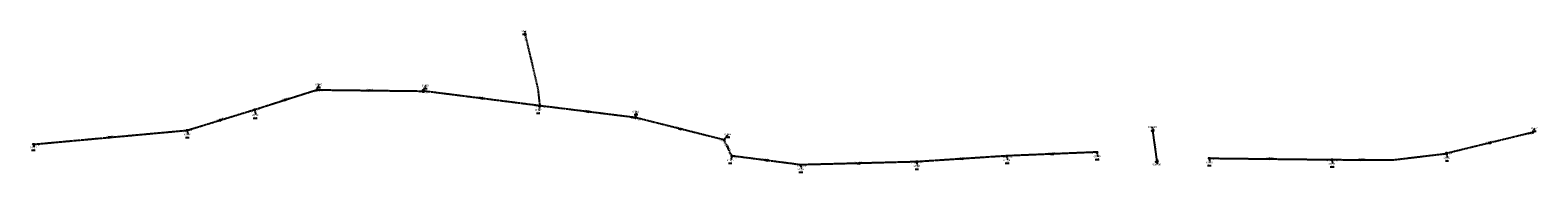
# Model space of a CAD drawing. Extents: x 188323 to 208361, y 565368 to 574910.
# Tile 13 of 256: x 197228 to 198404, y 566180 to 566291. Entities that reach past the tile are written whole.
import ezdxf

# ---------------------------------------------------------------- set-up
doc = ezdxf.new("R2010")
doc.units = 0
doc.linetypes.add('DASHDOT', pattern=[1, 0.5, -0.25, 0, -0.25])
doc.linetypes.add('DASHED', pattern=[0.75, 0.5, -0.25])
doc.layers.get('0').update_dxf_attribs({"linetype": 'CONTINUOUS'})
for name, color, linetype in [('RIO-AFM', 7, 'CONTINUOUS'), ('RIO-BOK', 7, 'CONTINUOUS'), ('RIO-KNP', 7, 'CONTINUOUS'), ('RIO-KNR', 7, 'CONTINUOUS'), ('RIO-LAG', 7, 'CONTINUOUS'), ('RIO-LAG_2B', 7, 'DASHED'), ('RIO-LEN', 7, 'CONTINUOUS'), ('RIO-MVD', 1, 'CONTINUOUS'), ('RIO-VRB', 6, 'DASHDOT'), ('RIO-VRH', 7, 'CONTINUOUS')]:
    doc.layers.add(name, color=color, linetype=linetype)
doc.styles.add('RIO-TXT', font='isocp.shx')

# ---------------------------------------------------------------- blocks, each defined once
blk = doc.blocks.new('L_VHR')
blk.add_lwpolyline([(-0.5, 0), (0.5, 0), (-0.5, 0.15), (-0.5, -0.15), (0.5, 0)])
blk = doc.blocks.new('K_IPD')
blk.add_lwpolyline([(-0.496027, 0.307994), (0.503973, 0.307994), (0.003973, -0.558031)], close=True)
blk.add_solid([(-0.496027, 0.307994), (0.503973, 0.307994), (0.003973, -0.558031)])
at = {"style": 'RIO-TXT', "flags": 1}
blk.add_attdef('KNOOPNAAM', (2, 2), '', height=1, dxfattribs=at)
blk = doc.blocks.new('K_PUN')
blk.add_lwpolyline([(0.5, 0.5), (-0.5, 0.5), (-0.5, -0.5), (0.5, -0.5)], close=True)
blk.add_solid([(-0.5, -0.5), (0.5, 0.5), (0.5, -0.5)])
at = {"style": 'RIO-TXT', "flags": 1}
blk.add_attdef('KNOOPNAAM', (2, 2), '', height=1, dxfattribs=at)
blk = doc.blocks.new('K_UTB')
blk.add_lwpolyline([(0.5, 0.15), (0.5, -0.3), (-0.5, -0.3), (-0.5, 0.15), (-0.45, 0.15), (-0.45, -0.25), (0, -0.25), (0.45, -0.25), (0.45, 0.15)], close=True)
blk.add_lwpolyline([(0.85, 0.6), (0.55, 0.65), (0.614828, 0.459583), (0.850842, 0.598937)])
blk.add_arc((0.85, -0.25), 0.85, 90, 180)
at = {"style": 'RIO-TXT', "flags": 1}
blk.add_attdef('KNOOPNAAM', (2, 2), '', height=1, dxfattribs=at)

msp = doc.modelspace()

# ---------------------------------------------------------------- linework, layer by layer
at = {"layer": 'RIO-LAG'}
msp.add_line((198103.296, 566212.48), (198106.512, 566188.288), dxfattribs=at)
at = {"layer": 'RIO-LAG_2B'}
for p, q in [((197402.864, 566228.928), (197451.328, 566244.352)), ((197451.328, 566244.352), (197534.432, 566243.392)), ((197625.264, 566231.872), (197534.432, 566243.392)), ((197350.192, 566212.736), (197402.864, 566228.928)), ((197700.08, 566222.592), (197625.264, 566231.872)), ((197769.024, 566205.184), (197700.08, 566222.592)), ((197230.352, 566201.792), (197350.192, 566212.736)), ((198399.84, 566211.072), (198332.512, 566194.624)), ((197775.072, 566192.704), (197769.024, 566205.184)), ((197828.688, 566185.728), (197775.072, 566192.704)), ((197919.168, 566188.096), (197828.688, 566185.728)), ((197989.424, 566192.704), (197919.168, 566188.096)), ((198059.776, 566195.648), (197989.424, 566192.704)), ((198147.312, 566190.912), (198243.056, 566189.824))]:
    msp.add_line(p, q, dxfattribs=at)
for points in [[(197613.856, 566287.488), (197623.792, 566245.12), (197625.264, 566231.872)], [(198243.056, 566189.824), (198290.32, 566189.568), (198332.512, 566194.624)]]:
    msp.add_lwpolyline(points, dxfattribs=at)
at = {"layer": 'RIO-VRB'}
for p, q in [((197613.85, 566287.48), (197613.8497, 566290.255)), ((197451.32, 566244.38), (197453.3571, 566248.6093)), ((197534.44, 566243.39), (197536.4771, 566247.6193)), ((197402.87, 566228.91), (197403.7506, 566224.612)), ((197625.26, 566231.86), (197624.5542, 566228.5466)), ((197700.08, 566222.62), (197700.7871, 566227.3332)), ((197350.19, 566212.73), (197350.8971, 566209.4168)), ((198103.3, 566212.51), (198103.2997, 566215.285)), ((198399.84, 566211.06), (198401.3772, 566214.4232)), ((197230.35, 566201.81), (197230.8835, 566199.4816)), ((197769.02, 566205.19), (197772.2818, 566209.778)), ((197775.08, 566192.73), (197774.3742, 566189.4166)), ((197919.17, 566188.12), (197919.8771, 566184.8068)), ((197989.43, 566192.7), (197990.1371, 566189.3868)), ((198059.77, 566195.63), (198060.4771, 566192.3168)), ((198106.51, 566188.26), (198107.0435, 566185.9316)), ((198147.31, 566190.89), (198148.0171, 566187.5768)), ((198243.06, 566189.85), (198243.7671, 566186.5368)), ((198332.51, 566194.63), (198333.2171, 566191.3168)), ((197828.69, 566185.7), (197829.3971, 566182.3868))]:
    msp.add_line(p, q, dxfattribs=at)

# ---------------------------------------------------------------- block references
at = {"layer": 'RIO-KNP', "xscale": 1.25, "yscale": 1.25, "zscale": 1.25}
for name, p in [('K_IPD', (197613.856, 566287.488)), ('K_IPD', (197451.328, 566244.352)), ('K_PUN', (197534.432, 566243.392)), ('K_IPD', (197402.864, 566228.928)), ('K_IPD', (197625.264, 566231.872)), ('K_IPD', (197700.08, 566222.592)), ('K_IPD', (197350.192, 566212.736)), ('K_UTB', (198103.296, 566212.48)), ('K_IPD', (198399.84, 566211.072)), ('K_IPD', (197230.352, 566201.792)), ('K_IPD', (197769.024, 566205.184)), ('K_IPD', (197775.072, 566192.704)), ('K_IPD', (197919.168, 566188.096)), ('K_IPD', (197989.424, 566192.704)), ('K_IPD', (198059.776, 566195.648)), ('K_UTB', (198106.512, 566188.288)), ('K_IPD', (198147.312, 566190.912)), ('K_IPD', (198243.056, 566189.824)), ('K_PUN', (198332.512, 566194.624)), ('K_IPD', (197828.688, 566185.728))]:
    msp.add_blockref(name, p, dxfattribs=at)
at = {"layer": 'RIO-VRH', "xscale": 2, "yscale": 2, "zscale": 2}
for p, rotation in [((197427.095, 566236.645), 17.7064), ((197492.88, 566243.885), 359.3177), ((197579.85, 566237.625), 172.7655), ((197662.67, 566227.24), 172.9605), ((197376.53, 566220.82), 17.072), ((197734.55, 566213.905), 165.8128), ((197290.27, 566207.27), 5.206), ((197772.05, 566198.96), 295.9427), ((198366.175, 566202.845), 193.712), ((197801.885, 566189.215), 172.5301), ((197954.3, 566190.41), 183.7292), ((198024.6, 566194.165), 182.385), ((198195.185, 566190.37), 359.3778), ((198266.69, 566189.715), 359.6727), ((197873.93, 566186.91), 181.5319)]:
    msp.add_blockref('L_VHR', p, dxfattribs=dict(at, rotation=rotation))

# ---------------------------------------------------------------- texts
at = {"layer": 'RIO-AFM', "style": 'RIO-TXT'}
for s, rotation, p in [('r 160', 283.2106, (197619.1346, 566267.2012)), ('r 200', 17.7064, (197426.171, 566236.8748)), ('r 200', 359.3177, (197492.0756, 566244.4205)), ('r 200', 352.7655, (197579.1123, 566238.2514)), ('r 200', 17.072, (197375.6086, 566221.0601)), ('r 200', 352.9605, (197661.9298, 566227.8588)), ('r 200', 345.8127, (197733.8923, 566214.6097)), ('r 200', 5.206, (197289.6867, 566207.7189)), ('r 200', 295.9427, (197772.1486, 566199.9092)), ('r 400', 277.5488, (198105.3015, 566201.2551)), ('r 200', 373.712, (198365.2639, 566203.1594)), ('r 200', 352.5301, (197801.1483, 566189.8326)), ('r 200', 361.5319, (197873.1057, 566187.4163)), ('r 200', 363.7292, (197953.4575, 566190.878)), ('r 200', 362.385, (198023.7682, 566194.6526)), ('r 200', 359.3778, (198194.3802, 566190.9086)), ('r 200', 359.6727, (198265.8823, 566190.2341))]:
    msp.add_text(s, height=0.9, rotation=rotation, dxfattribs=at).set_placement(p)
at = {"layer": 'RIO-BOK', "style": 'RIO-TXT'}
for s, rotation, p in [('-2.48', 283.2106, (197612.8078, 566285.7968)), ('-2.56', 17.7064, (197447.8391, 566241.7989)), ('-2.56', 359.3177, (197452.7039, 566242.9643)), ('-2.69', 359.3177, (197530.324, 566242.089)), ('-2.69', 352.7655, (197535.6533, 566241.8256)), ('-2.52', 17.072, (197399.3608, 566226.3676)), ('-2.52', 17.7064, (197404.6293, 566228.0021)), ('-2.58', 352.7655, (197621.023, 566231.0426)), ('-2.27', 352.9605, (197626.4786, 566230.2998)), ('-2.18', 352.9605, (197695.8451, 566221.7779)), ('-2.47', 5.206, (197346.2332, 566210.9637)), ('-2.47', 17.072, (197351.9391, 566211.8027)), ('-2.18', 345.8127, (197701.095, 566220.9202)), ('-2.38', 5.206, (197231.871, 566200.5428)), ('-2.08', 345.8127, (197764.7127, 566204.8788)), ('-2.08', 295.9427, (197768.3744, 566203.3185)), ('-1.45', 373.712, (198396.179, 566208.7681)), ('-2.11', 295.9427, (197772.0334, 566195.8073)), ('-2.11', 352.5301, (197776.2869, 566191.1607)), ('-1.94', 361.5319, (197915.1077, 566186.6656)), ('-1.94', 363.7292, (197920.6587, 566186.815)), ('-1.84', 363.7292, (197985.4275, 566191.0782)), ('-1.84', 362.385, (197990.8877, 566191.3604)), ('-1.73', 362.385, (198055.7297, 566194.1025)), ('-1.39', 359.3778, (198148.6954, 566189.4758)), ('-1.48', 359.3778, (198238.9457, 566188.5527)), ('-1.48', 359.6727, (198244.4526, 566188.4429)), ('-1.56', 6.8249, (198328.6051, 566192.7526)), ('-1.56', 373.712, (198334.2024, 566193.6028)), ('-2.03', 352.5301, (197824.4466, 566184.8764)), ('-2.03', 361.5319, (197830.1276, 566184.3388))]:
    msp.add_text(s, height=0.9, rotation=rotation, dxfattribs=at).set_placement(p)
at = {"layer": 'RIO-KNR', "style": 'RIO-TXT'}
for s, p in [('61141', (197610.6622, 566289.505)), ('61140', (197450.1696, 566247.8593)), ('61153', (197533.2896, 566246.8693)), ('61139', (197400.5631, 566223.862)), ('61142', (197621.3667, 566227.7966)), ('61143', (197697.5996, 566226.5832)), ('900099', (198099.4747, 566214.535)), ('61152', (198398.1897, 566213.6732)), ('61137', (197227.696, 566198.7316)), ('61138', (197347.7096, 566208.6668)), ('61144', (197769.0943, 566209.028)), ('61145', (197771.1867, 566188.6666)), ('61148', (197986.9496, 566188.6368)), ('61149', (198057.2896, 566191.5668)), ('61150', (198144.8296, 566186.8268)), ('61151', (198240.5796, 566185.7868)), ('61154', (198330.0296, 566190.5668)), ('61146', (197826.2096, 566181.6368)), ('61147', (197916.6896, 566184.0568)), ('900100', (198103.2185, 566185.1816))]:
    msp.add_text(s, height=1.5, dxfattribs=at).set_placement(p)
at = {"layer": 'RIO-LEN', "style": 'RIO-TXT'}
for s, rotation, p in [('57m', 283.2106, (197618.6399, 566269.3038)), ('51m', 17.7064, (197424.1133, 566236.2178)), ('83m', 359.3177, (197489.9158, 566244.4448)), ('92m', 352.7655, (197576.9693, 566238.5221)), ('75m', 352.9605, (197659.7859, 566228.1222)), ('55m', 17.072, (197373.5438, 566220.4259)), ('71m', 345.8127, (197731.7979, 566215.1378)), ('120m', 5.206, (197286.9978, 566207.4739)), ('14m', 295.9427, (197771.2027, 566201.8511)), ('24m', 277.5488, (198105.0167, 566203.3962)), ('69m', 373.712, (198363.1658, 566202.646)), ('54m', 352.5301, (197799.0065, 566190.1121)), ('91m', 361.5319, (197870.9466, 566187.3572)), ('70m', 363.7292, (197951.3021, 566190.7361)), ('70m', 362.385, (198021.6102, 566194.5613)), ('96m', 359.3778, (198192.2203, 566190.9307)), ('90m', 359.6727, (198263.7224, 566190.2451))]:
    msp.add_text(s, height=0.9, rotation=rotation, dxfattribs=at).set_placement(p)
at = {"layer": 'RIO-MVD', "style": 'RIO-TXT'}
for s, p in [('%%U-1.37', (197611.9372, 566288.105)), ('%%U-1.03', (197451.4446, 566246.4593)), ('%%U-0.91', (197534.5646, 566245.4693)), ('%%U-0.99', (197401.8381, 566222.462)), ('%%U-1.16', (197622.6417, 566226.3966)), ('%%U-1.20', (197698.8746, 566225.1832)), ('%%U-0.19', (198399.4647, 566212.2732)), ('%%U-1.46', (197348.9846, 566207.2668)), ('%%U-0.84', (197770.3693, 566207.628)), ('%%U-1.41', (197228.971, 566197.3316)), ('%%U-1.12', (197772.4617, 566187.2666)), ('%%U-0.98', (197988.2246, 566187.2368)), ('%%U-0.86', (198058.5646, 566190.1668)), ('%%U1.84', (198331.6871, 566189.1668)), ('%%U-1.04', (197827.4846, 566180.2368)), ('%%U-1.02', (197917.9646, 566182.6568)), ('%%U-0.14', (198146.1046, 566185.4268)), ('%%U-0.28', (198241.8546, 566184.3868))]:
    msp.add_text(s, height=0.9, dxfattribs=at).set_placement(p)

doc.saveas('drawing.dxf')
